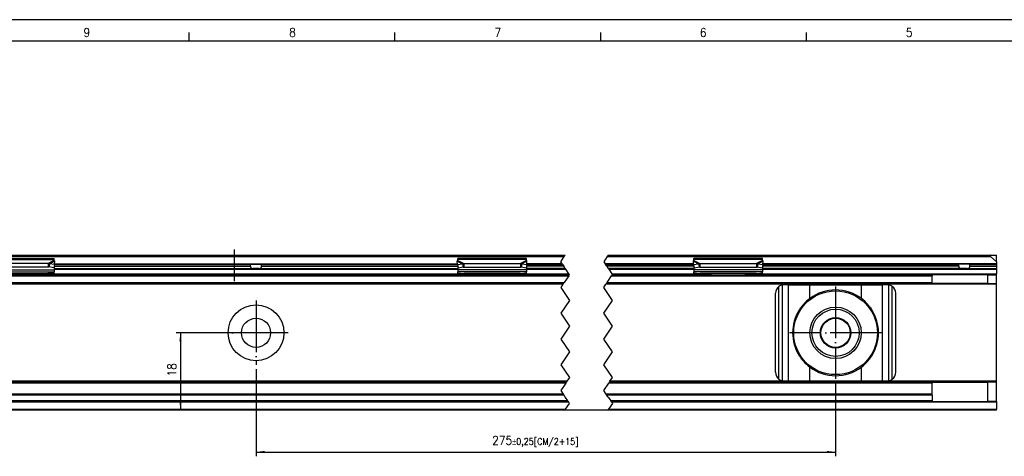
# Model space of a CAD drawing. Header units: millimetres. Extents: x -418 to 1225, y -151 to 443.
# Tile 38 of 52: x -6 to 223, y 342 to 443. Entities that reach past the tile are written whole.
import ezdxf

# ---------------------------------------------------------------- set-up
doc = ezdxf.new("R2010")
doc.units = ezdxf.units.MM
doc.linetypes.add('DOT_CENTER', pattern=[14, 12, -1, 0, -1])
doc.layers.add('1', color=7, linetype='Continuous')
doc.styles.add('CONVERTER_12', font='txt.shx', dxfattribs={"width": 0.9})
doc.dimstyles.new('ME10_DIM_10', dxfattribs={"dimtxt": 2, "dimasz": 2, "dimexe": 1, "dimexo": 1, "dimgap": 1, "dimtad": 1, "dimdsep": 46, "dimtxsty": 'CONVERTER_12', "dimsah": 1, "dimcen": 0.09, "dimclrd": 2, "dimclre": 2, "dimclrt": 2, "dimadec": 0, "dimazin": 0, "dimtfac": 1, "dimtdec": 4, "dimtix": 1, "dimtmove": 0, "dimatfit": 3, "dimfxl": 1, "dimtolj": 1, "dimtzin": 0, "dimarcsym": 0})
doc.dimstyles.new('ME10_DIM_14', dxfattribs={"dimtxt": 2, "dimasz": 2, "dimexe": 1, "dimexo": 1, "dimgap": 1, "dimtad": 1, "dimdsep": 46, "dimtxsty": 'CONVERTER_12', "dimsah": 1, "dimcen": 0.09, "dimclrd": 2, "dimclre": 2, "dimclrt": 2, "dimadec": 0, "dimazin": 0, "dimtol": 1, "dimtp": 0.25, "dimtm": 0.25, "dimtfac": 0.75, "dimtdec": 0, "dimtix": 1, "dimtmove": 0, "dimatfit": 3, "dimfxl": 1, "dimtolj": 1, "dimtzin": 0, "dimarcsym": 0})

# ---------------------------------------------------------------- blocks, each defined once
blk = doc.blocks.new('SOPORTE_SV2__2', base_point=(-123.4, 352.55))
at = {"color": 7, "linetype": 'Continuous'}
for p, q in [((-18.32, 388.3), (120.9, 388.3)), ((-18.09, 388.65), (121.13, 388.65)), ((-13.9, 387.82), (2.1, 387.82)), ((2.1, 387.61), (2.1, 387.82)), ((96.1, 387.61), (96.1, 387.82)), ((112.1, 387.82), (96.1, 387.82)), ((112.1, 387.61), (112.1, 387.82)), ((131.13, 388.65), (220.3, 388.65)), ((151.1, 387.61), (151.1, 387.82)), ((167.1, 387.82), (151.1, 387.82)), ((167.1, 387.61), (167.1, 387.82)), ((220.17, 388.3), (221.6, 387.1)), ((220.3, 388.65), (221.6, 388.65)), ((221.6, 387.1), (221.6, 388.65)), ((0.69, 386.7), (-12.49, 386.7)), ((0.69, 385.85), (-12.49, 385.85)), ((0.69, 386.7), (0.69, 386.19)), ((0.69, 386.19), (0.69, 385.85)), ((0.91, 386.17), (0.83, 385.88)), ((2.01, 385.7), (0.83, 385.88)), ((1.02, 386.61), (0.91, 386.17)), ((2.19, 386.43), (1.02, 386.61)), ((2.19, 386.43), (2.01, 385.7)), ((2.1, 387.43), (2.1, 387.61)), ((2.1, 386.08), (2.1, 385.21)), ((2.1, 385.55), (48.41, 385.55)), ((2.19, 386.43), (2.21, 387.23)), ((2.19, 386.55), (47.66, 386.55)), ((47.66, 386.55), (50.54, 386.55)), ((47.79, 386.05), (47.79, 386.35)), ((49.79, 385.55), (48.41, 385.55)), ((49.79, 385.55), (96.1, 385.55)), ((50.41, 386.05), (50.41, 386.35)), ((96.01, 386.55), (50.54, 386.55)), ((96.01, 386.43), (95.99, 387.23)), ((96.01, 386.43), (97.18, 386.61)), ((96.01, 386.43), (96.19, 385.7)), ((96.1, 387.43), (96.1, 387.61)), ((96.1, 386.08), (96.1, 385.21)), ((96.19, 385.7), (97.37, 385.88)), ((97.18, 386.61), (97.29, 386.17)), ((97.29, 386.17), (97.37, 385.88)), ((97.51, 386.7), (110.69, 386.7)), ((97.51, 386.7), (97.51, 386.19)), ((97.51, 386.19), (97.51, 385.85)), ((97.51, 385.85), (110.69, 385.85)), ((110.69, 386.7), (110.69, 386.19)), ((110.69, 386.19), (110.69, 385.85)), ((110.91, 386.17), (110.83, 385.88)), ((110.83, 385.88), (112.01, 385.7)), ((111.02, 386.61), (110.91, 386.17)), ((111.02, 386.61), (112.19, 386.43)), ((112.19, 386.43), (112.01, 385.7)), ((112.1, 387.43), (112.1, 387.61)), ((112.1, 386.08), (112.1, 385.21)), ((121.13, 385.55), (112.1, 385.55)), ((112.19, 386.43), (112.21, 387.23)), ((120.46, 386.55), (112.19, 386.55)), ((151.01, 386.55), (130.46, 386.55)), ((151.1, 385.55), (131.13, 385.55)), ((151.01, 386.43), (150.99, 387.23)), ((151.01, 386.43), (152.18, 386.61)), ((151.01, 386.43), (151.19, 385.7)), ((151.1, 387.43), (151.1, 387.61)), ((151.1, 386.08), (151.1, 385.21)), ((151.19, 385.7), (152.37, 385.88)), ((152.18, 386.61), (152.29, 386.17)), ((152.29, 386.17), (152.37, 385.88)), ((152.51, 386.7), (165.69, 386.7)), ((152.51, 386.7), (152.51, 386.19)), ((152.51, 386.19), (152.51, 385.85)), ((152.51, 385.85), (165.69, 385.85)), ((165.69, 386.7), (165.69, 386.19)), ((165.69, 386.19), (165.69, 385.85)), ((165.91, 386.17), (165.83, 385.88)), ((165.83, 385.88), (167.01, 385.7)), ((166.02, 386.61), (165.91, 386.17)), ((166.02, 386.61), (167.19, 386.43)), ((167.19, 386.43), (167.01, 385.7)), ((167.1, 387.43), (167.1, 387.61)), ((167.1, 386.08), (167.1, 385.21)), ((213.41, 385.55), (167.1, 385.55)), ((167.19, 386.43), (167.21, 387.23)), ((212.66, 386.55), (167.19, 386.55)), ((215.54, 386.55), (212.66, 386.55)), ((212.79, 386.05), (212.79, 386.35)), ((214.79, 385.55), (213.41, 385.55)), ((214.79, 385.55), (221.6, 385.55)), ((215.41, 386.05), (215.41, 386.35)), ((221.6, 386.55), (215.54, 386.55)), ((221.6, 387.1), (221.6, 386.6)), ((221.6, 386.55), (221.6, 386.6)), ((221.6, 386.55), (221.6, 386.35)), ((221.6, 386.35), (221.6, 386.05)), ((221.6, 386.05), (221.6, 385.55)), ((221.6, 385.35), (221.6, 385.55)), ((221.6, 385.35), (221.6, 384.25)), ((-13.9, 384.72), (2.1, 384.72)), ((-11.14, 384.05), (-0.66, 384.05)), ((0.61, 384.33), (-2.9, 384.06)), ((-0.66, 384.05), (0.61, 384.15)), ((2.1, 384.05), (-0.66, 384.05)), ((0.61, 384.33), (0.61, 384.22)), ((2.1, 385.21), (2.1, 384.72)), ((2.1, 384.44), (2.1, 384.72)), ((2.1, 384.44), (2.1, 384.26)), ((2.1, 384.26), (2.1, 384.05)), ((2.1, 384.05), (96.1, 384.05)), ((96.1, 385.21), (96.1, 384.72)), ((112.1, 384.72), (96.1, 384.72)), ((96.1, 384.44), (96.1, 384.72)), ((96.1, 384.44), (96.1, 384.26)), ((96.1, 384.26), (96.1, 384.05)), ((98.86, 384.05), (96.1, 384.05)), ((97.59, 384.33), (97.59, 384.22)), ((97.59, 384.33), (101.1, 384.06)), ((98.86, 384.05), (97.59, 384.15)), ((109.34, 384.05), (98.86, 384.05)), ((107.1, 384.06), (110.61, 384.33)), ((110.61, 384.15), (109.34, 384.05)), ((109.34, 384.05), (112.1, 384.05)), ((110.61, 384.22), (110.61, 384.33)), ((112.1, 385.21), (112.1, 384.72)), ((112.1, 384.44), (112.1, 384.72)), ((112.1, 384.44), (112.1, 384.26)), ((112.1, 384.26), (112.1, 384.05)), ((112.1, 384.05), (122.06, 384.05)), ((132.06, 384.05), (151.1, 384.05)), ((151.1, 385.21), (151.1, 384.72)), ((151.1, 384.44), (151.1, 384.72)), ((167.1, 384.72), (151.1, 384.72)), ((151.1, 384.44), (151.1, 384.26)), ((151.1, 384.26), (151.1, 384.05)), ((151.1, 384.05), (153.86, 384.05)), ((152.59, 384.33), (152.59, 384.22)), ((152.59, 384.33), (156.1, 384.06)), ((153.86, 384.05), (152.59, 384.15)), ((153.86, 384.05), (164.34, 384.05)), ((162.1, 384.06), (165.61, 384.33)), ((165.61, 384.15), (164.34, 384.05)), ((164.34, 384.05), (167.1, 384.05)), ((165.61, 384.22), (165.61, 384.33)), ((167.1, 385.21), (167.1, 384.72)), ((167.1, 384.44), (167.1, 384.72)), ((167.1, 384.44), (167.1, 384.26)), ((167.1, 384.26), (167.1, 384.05)), ((167.1, 384.05), (206.6, 384.05)), ((219.6, 384.05), (206.6, 384.05)), ((206.6, 384.05), (206.6, 383.85)), ((206.6, 382.25), (206.6, 383.85)), ((219.6, 384.05), (221.6, 384.05)), ((219.6, 382.05), (219.6, 384.05)), ((221.6, 384.05), (221.6, 384.25)), ((221.6, 382.05), (221.6, 384.05)), ((-18.49, 382.05), (120.73, 382.05)), ((130.73, 382.05), (206.6, 382.05)), ((173.17, 381.75), (172.1, 381.75)), ((173.17, 381.75), (178.09, 381.75)), ((178.09, 381.75), (190.11, 381.75)), ((190.11, 381.75), (195.03, 381.75)), ((196.1, 381.75), (195.03, 381.75)), ((206.6, 382.05), (206.6, 382.25)), ((219.6, 382.05), (206.6, 382.05)), ((219.6, 382.05), (221.6, 382.05)), ((221.6, 381.85), (221.6, 382.05)), ((221.6, 359.25), (221.6, 381.85)), ((170.1, 361.35), (170.1, 379.75)), ((198.1, 361.35), (198.1, 379.75)), ((121.4, 359.05), (-17.82, 359.05)), ((206.6, 359.05), (131.4, 359.05)), ((172.1, 359.35), (173.17, 359.35)), ((173.17, 359.35), (178.09, 359.35)), ((178.09, 359.35), (190.11, 359.35)), ((190.11, 359.35), (195.03, 359.35)), ((195.03, 359.35), (196.1, 359.35)), ((206.6, 359.05), (219.6, 359.05)), ((206.6, 359.05), (206.6, 358.85)), ((206.6, 356.27), (206.6, 358.85)), ((219.6, 354.55), (219.6, 359.05)), ((221.6, 359.05), (219.6, 359.05)), ((221.6, 359.05), (221.6, 359.25)), ((221.6, 354.55), (221.6, 359.05)), ((120.65, 356.27), (-18.56, 356.27)), ((206.6, 356.27), (130.65, 356.27)), ((206.6, 355.99), (206.6, 356.27)), ((206.6, 355.99), (206.6, 354.67)), ((121.8, 354.55), (-17.42, 354.55)), ((206.6, 354.55), (131.8, 354.55)), ((206.6, 354.55), (206.6, 354.67)), ((206.6, 354.55), (219.6, 354.55)), ((221.6, 354.55), (219.6, 354.55)), ((221.6, 354.55), (221.6, 354.35)), ((221.6, 354.35), (221.6, 352.75)), ((121.06, 352.55), (-18.15, 352.55)), ((221.6, 352.55), (131.06, 352.55)), ((221.6, 352.55), (221.6, 352.75))]:
    blk.add_line(p, q, dxfattribs=at)
at = {"color": 2, "linetype": 'DOT_CENTER'}
for p, q in [((120.1, 387.1), (120.9, 388.3)), ((120.9, 388.3), (121.13, 388.65)), ((130.9, 388.3), (130.1, 387.1)), ((131.13, 388.65), (130.9, 388.3)), ((120.43, 386.6), (120.1, 387.1)), ((120.46, 386.55), (120.43, 386.6)), ((120.46, 386.55), (120.6, 386.35)), ((120.6, 386.35), (120.8, 386.05)), ((121.13, 385.55), (120.8, 386.05)), ((121.13, 385.55), (121.26, 385.35)), ((122, 384.25), (121.26, 385.35)), ((130.1, 387.1), (130.43, 386.6)), ((130.43, 386.6), (130.46, 386.55)), ((130.6, 386.35), (130.46, 386.55)), ((130.8, 386.05), (130.6, 386.35)), ((130.8, 386.05), (131.13, 385.55)), ((131.26, 385.35), (131.13, 385.55)), ((131.26, 385.35), (132, 384.25)), ((121.93, 383.85), (120.86, 382.25)), ((121.93, 383.85), (122.06, 384.05)), ((122, 384.25), (122.1, 384.1)), ((122.1, 384.1), (122.06, 384.05)), ((130.86, 382.25), (131.93, 383.85)), ((132.06, 384.05), (131.93, 383.85)), ((132.1, 384.1), (132, 384.25)), ((132.06, 384.05), (132.1, 384.1)), ((120.6, 381.85), (120.1, 381.1)), ((120.1, 381.1), (122.1, 378.1)), ((120.73, 382.05), (120.6, 381.85)), ((120.73, 382.05), (120.86, 382.25)), ((130.1, 381.1), (130.6, 381.85)), ((132.1, 378.1), (130.1, 381.1)), ((130.6, 381.85), (130.73, 382.05)), ((130.86, 382.25), (130.73, 382.05)), ((122.1, 378.1), (120.1, 375.1)), ((130.1, 375.1), (132.1, 378.1)), ((120.1, 375.1), (122.1, 372.1)), ((132.1, 372.1), (130.1, 375.1)), ((122.1, 372.1), (120.1, 369.1)), ((130.1, 369.1), (132.1, 372.1)), ((120.1, 369.1), (122.1, 366.1)), ((132.1, 366.1), (130.1, 369.1)), ((122.1, 366.1), (120.1, 363.1)), ((130.1, 363.1), (132.1, 366.1)), ((120.1, 363.1), (122.1, 360.1)), ((132.1, 360.1), (130.1, 363.1)), ((122.1, 360.1), (121.53, 359.25)), ((131.53, 359.25), (132.1, 360.1)), ((121.26, 358.85), (120.1, 357.1)), ((121.26, 358.85), (121.4, 359.05)), ((121.53, 359.25), (121.4, 359.05)), ((130.1, 357.1), (131.26, 358.85)), ((131.4, 359.05), (131.26, 358.85)), ((131.4, 359.05), (131.53, 359.25)), ((120.1, 357.1), (120.65, 356.27)), ((120.84, 355.99), (120.65, 356.27)), ((121.06, 355.66), (120.84, 355.99)), ((121.06, 355.66), (121.19, 355.46)), ((130.65, 356.27), (130.1, 357.1)), ((130.84, 355.99), (130.65, 356.27)), ((131.06, 355.66), (130.84, 355.99)), ((131.19, 355.46), (131.06, 355.66)), ((121.72, 354.67), (121.19, 355.46)), ((121.2, 352.75), (122.1, 354.1)), ((121.8, 354.55), (121.72, 354.67)), ((121.8, 354.55), (121.93, 354.35)), ((122.1, 354.1), (121.93, 354.35)), ((131.19, 355.46), (131.72, 354.67)), ((132.1, 354.1), (131.2, 352.75)), ((131.72, 354.67), (131.8, 354.55)), ((131.93, 354.35), (131.8, 354.55)), ((131.93, 354.35), (132.1, 354.1)), ((121.06, 352.55), (121.2, 352.75)), ((131.2, 352.75), (131.06, 352.55))]:
    blk.add_line(p, q, dxfattribs=at)
at = {"color": 3, "linetype": 'Continuous'}
for p, q in [((130.9, 388.3), (220.17, 388.3)), ((-13.9, 387.61), (2.1, 387.61)), ((2.1, 387.43), (0.69, 386.7)), ((2.21, 387.23), (1.02, 386.61)), ((2.1, 386.05), (47.79, 386.05)), ((2.1, 385.35), (96.1, 385.35)), ((47.79, 386.35), (2.17, 386.35)), ((2.19, 386.6), (96.01, 386.6)), ((96.03, 386.35), (50.41, 386.35)), ((50.41, 386.05), (96.1, 386.05)), ((95.99, 387.23), (97.18, 386.61)), ((112.1, 387.61), (96.1, 387.61)), ((96.1, 387.43), (97.51, 386.7)), ((112.1, 387.43), (110.69, 386.7)), ((112.21, 387.23), (111.02, 386.61)), ((120.8, 386.05), (112.1, 386.05)), ((112.1, 385.35), (121.26, 385.35)), ((112.17, 386.35), (120.6, 386.35)), ((120.43, 386.6), (112.19, 386.6)), ((151.01, 386.6), (130.43, 386.6)), ((130.6, 386.35), (151.03, 386.35)), ((151.1, 386.05), (130.8, 386.05)), ((131.26, 385.35), (151.1, 385.35)), ((150.99, 387.23), (152.18, 386.61)), ((167.1, 387.61), (151.1, 387.61)), ((151.1, 387.43), (152.51, 386.7)), ((167.1, 387.43), (165.69, 386.7)), ((167.21, 387.23), (166.02, 386.61)), ((212.79, 386.05), (167.1, 386.05)), ((167.1, 385.35), (221.6, 385.35)), ((167.17, 386.35), (212.79, 386.35)), ((221.6, 386.6), (167.19, 386.6)), ((221.6, 386.35), (215.41, 386.35)), ((215.41, 386.05), (221.6, 386.05)), ((-17.29, 383.85), (121.93, 383.85)), ((-13.9, 385.21), (2.1, 385.21)), ((-12.41, 384.33), (0.61, 384.33)), ((0.61, 384.22), (0.61, 384.15)), ((2.1, 384.25), (96.1, 384.25)), ((112.1, 385.21), (96.1, 385.21)), ((110.61, 384.33), (97.59, 384.33)), ((97.59, 384.22), (97.59, 384.15)), ((110.61, 384.15), (110.61, 384.22)), ((112.1, 384.25), (122, 384.25)), ((131.93, 383.85), (206.6, 383.85)), ((132, 384.25), (151.1, 384.25)), ((167.1, 385.21), (151.1, 385.21)), ((165.61, 384.33), (152.59, 384.33)), ((152.59, 384.22), (152.59, 384.15)), ((165.61, 384.15), (165.61, 384.22)), ((167.1, 384.25), (221.6, 384.25)), ((120.6, 381.85), (-18.62, 381.85)), ((-18.35, 382.25), (120.86, 382.25)), ((221.6, 381.85), (130.6, 381.85)), ((130.86, 382.25), (206.6, 382.25)), ((170.9, 359.75), (170.9, 381.35)), ((171.7, 359.39), (171.7, 381.71)), ((173.17, 359.35), (173.17, 381.75)), ((178.09, 378.54), (178.09, 381.75)), ((190.11, 378.54), (190.11, 381.75)), ((195.03, 359.35), (195.03, 381.75)), ((196.5, 359.39), (196.5, 381.71)), ((197.3, 359.75), (197.3, 381.35)), ((178.09, 359.35), (178.09, 362.56)), ((190.11, 359.35), (190.11, 362.56)), ((121.26, 358.85), (-17.95, 358.85)), ((121.53, 359.25), (-17.69, 359.25)), ((206.6, 358.85), (131.26, 358.85)), ((221.6, 359.25), (131.53, 359.25)), ((120.84, 355.99), (-18.38, 355.99)), ((206.6, 355.99), (130.84, 355.99)), ((121.72, 354.67), (-17.5, 354.67)), ((121.93, 354.35), (-17.29, 354.35)), ((206.6, 354.67), (131.72, 354.67)), ((221.6, 354.35), (131.93, 354.35)), ((-18.02, 352.75), (121.2, 352.75)), ((131.2, 352.75), (221.6, 352.75))]:
    blk.add_line(p, q, dxfattribs=at)
at = {"color": 7, "linetype": 'Continuous'}
for centre, radius in [((184.1, 370.55), 9.75), ((49.1, 370.55), 6.5), ((184.1, 370.55), 6), ((49.1, 370.55), 3.4), ((184.1, 370.55), 5.5), ((184.1, 370.55), 3.55), ((184.1, 370.55), 3.4)]:
    blk.add_circle(centre, radius, dxfattribs=at)
for centre, radius, start, end in [((220.3, 388.45), 0.2, 90, 230), ((172.1, 379.75), 2, 126.8699, 180), ((172.1, 379.75), 2, 101.598, 126.8699), ((172.1, 379.75), 2, 90, 101.598), ((196.1, 379.75), 2, 78.402, 90), ((196.1, 379.75), 2, 53.1301, 78.402), ((196.1, 379.75), 2, 0, 53.1301), ((184.1, 370.55), 10, 126.924, 138.5708), ((184.1, 370.55), 10, 53.076, 126.924), ((184.1, 370.55), 10, 41.4292, 53.076), ((184.1, 370.55), 10, 148.2363, 211.7637), ((184.1, 370.55), 10, 328.2362, 31.7638), ((184.1, 370.55), 10, 221.4292, 233.076), ((184.1, 370.55), 10, 233.076, 306.924), ((184.1, 370.55), 10, 306.924, 318.5708), ((172.1, 361.35), 2, 180, 233.1301), ((196.1, 361.35), 2, 306.8699, 0), ((172.1, 361.35), 2, 233.1301, 258.402), ((172.1, 361.35), 2, 258.402, 270), ((196.1, 361.35), 2, 270, 281.598), ((196.1, 361.35), 2, 281.598, 306.8699)]:
    blk.add_arc(centre, radius, start, end, dxfattribs=at)
for points, knots in [([(1.02, 386.61), (0.99, 386.62), (0.94, 386.64), (0.85, 386.66), (0.77, 386.68), (0.71, 386.7), (0.69, 386.7)], [0, 0, 0, 0, 0.0837038, 0.1730262, 0.2556025, 0.3435202, 0.3435202, 0.3435202, 0.3435202]), ([(0.83, 385.88), (0.82, 385.88), (0.8, 385.87), (0.76, 385.86), (0.72, 385.85), (0.7, 385.85), (0.69, 385.85)], [0, 0, 0, 0, 0.0372861, 0.0751943, 0.1129244, 0.1512902, 0.1512902, 0.1512902, 0.1512902]), ([(2.21, 387.23), (2.2, 387.24), (2.18, 387.28), (2.16, 387.34), (2.13, 387.39), (2.11, 387.42), (2.1, 387.43)], [0, 0, 0, 0, 0.0583422, 0.1234865, 0.1837171, 0.2333289, 0.2333289, 0.2333289, 0.2333289]), ([(47.79, 386.35), (47.79, 386.35), (47.79, 386.35), (47.79, 386.37), (47.79, 386.39), (47.78, 386.41), (47.77, 386.43), (47.77, 386.45), (47.76, 386.47), (47.75, 386.48), (47.74, 386.5), (47.72, 386.52), (47.7, 386.53), (47.69, 386.54), (47.68, 386.55), (47.67, 386.55), (47.66, 386.55), (47.66, 386.55)], [0, 0, 0, 0, 0.0032229, 0.0063371, 0.0372094, 0.0632558, 0.0837865, 0.1045256, 0.1216971, 0.1392369, 0.1560878, 0.1863672, 0.2138771, 0.2261483, 0.2378619, 0.2480576, 0.25943, 0.25943, 0.25943, 0.25943]), ([(47.79, 386.05), (47.79, 386.03), (47.79, 385.98), (47.8, 385.91), (47.82, 385.85), (47.84, 385.79), (47.87, 385.74), (47.91, 385.7), (47.94, 385.67), (48, 385.63), (48.08, 385.59), (48.18, 385.56), (48.3, 385.55), (48.37, 385.55), (48.41, 385.55)], [0, 0, 0, 0, 0.0693061, 0.1388291, 0.202343, 0.2685697, 0.3256798, 0.3745349, 0.4256901, 0.4743191, 0.5783763, 0.6875939, 0.7989553, 0.9186609, 0.9186609, 0.9186609, 0.9186609]), ([(49.79, 385.55), (49.83, 385.55), (49.9, 385.55), (50.02, 385.56), (50.12, 385.59), (50.2, 385.63), (50.26, 385.67), (50.29, 385.7), (50.33, 385.74), (50.36, 385.79), (50.38, 385.85), (50.4, 385.9), (50.4, 385.94), (50.41, 385.98), (50.41, 386.01), (50.41, 386.04), (50.41, 386.05)], [0, 0, 0, 0, 0.1197056, 0.231067, 0.3402846, 0.4443418, 0.4929708, 0.544126, 0.5929811, 0.6500912, 0.7163179, 0.7798318, 0.8112529, 0.8486346, 0.8806659, 0.9187138, 0.9187138, 0.9187138, 0.9187138]), ([(50.54, 386.55), (50.54, 386.55), (50.53, 386.55), (50.52, 386.55), (50.51, 386.54), (50.5, 386.54), (50.49, 386.53), (50.48, 386.52), (50.47, 386.51), (50.46, 386.5), (50.45, 386.48), (50.44, 386.47), (50.43, 386.45), (50.42, 386.43), (50.42, 386.4), (50.41, 386.37), (50.41, 386.35), (50.41, 386.35), (50.41, 386.35)], [0, 0, 0, 0, 0.0095826, 0.0215685, 0.0332821, 0.0455533, 0.0601188, 0.0726779, 0.0876902, 0.1034046, 0.1187237, 0.1377951, 0.1564307, 0.1757059, 0.2137345, 0.2531175, 0.2563209, 0.2594546, 0.2594546, 0.2594546, 0.2594546]), ([(95.99, 387.23), (96, 387.25), (96.02, 387.28), (96.04, 387.34), (96.07, 387.39), (96.09, 387.42), (96.1, 387.43)], [0, 0, 0, 0, 0.0630544, 0.1234867, 0.1799191, 0.2333291, 0.2333291, 0.2333291, 0.2333291]), ([(97.18, 386.61), (97.21, 386.62), (97.27, 386.64), (97.35, 386.66), (97.43, 386.69), (97.49, 386.7), (97.51, 386.7)], [0, 0, 0, 0, 0.0909021, 0.1730263, 0.2585914, 0.3435203, 0.3435203, 0.3435203, 0.3435203]), ([(97.37, 385.88), (97.38, 385.88), (97.4, 385.87), (97.44, 385.86), (97.48, 385.85), (97.5, 385.85), (97.51, 385.85)], [0, 0, 0, 0, 0.0372861, 0.0751943, 0.1129244, 0.1512902, 0.1512902, 0.1512902, 0.1512902]), ([(110.69, 386.7), (110.71, 386.7), (110.77, 386.69), (110.85, 386.66), (110.94, 386.64), (110.99, 386.62), (111.02, 386.61)], [0, 0, 0, 0, 0.0849289, 0.1704941, 0.256711, 0.3435204, 0.3435204, 0.3435204, 0.3435204]), ([(110.69, 385.85), (110.7, 385.85), (110.72, 385.85), (110.76, 385.86), (110.8, 385.87), (110.82, 385.88), (110.83, 385.88)], [0, 0, 0, 0, 0.0383658, 0.0760959, 0.1140041, 0.1512902, 0.1512902, 0.1512902, 0.1512902]), ([(112.21, 387.23), (112.2, 387.25), (112.18, 387.28), (112.16, 387.34), (112.13, 387.39), (112.11, 387.42), (112.1, 387.43)], [0, 0, 0, 0, 0.0630544, 0.1234867, 0.1837173, 0.233329, 0.233329, 0.233329, 0.233329]), ([(150.99, 387.23), (151, 387.25), (151.02, 387.28), (151.04, 387.34), (151.07, 387.39), (151.09, 387.42), (151.1, 387.43)], [0, 0, 0, 0, 0.0630544, 0.1234867, 0.1837173, 0.233329, 0.233329, 0.233329, 0.233329]), ([(152.18, 386.61), (152.21, 386.62), (152.26, 386.64), (152.35, 386.66), (152.43, 386.69), (152.49, 386.7), (152.51, 386.7)], [0, 0, 0, 0, 0.0868093, 0.1730263, 0.2585915, 0.3435204, 0.3435204, 0.3435204, 0.3435204]), ([(152.37, 385.88), (152.38, 385.88), (152.4, 385.87), (152.44, 385.86), (152.48, 385.85), (152.5, 385.85), (152.51, 385.85)], [0, 0, 0, 0, 0.0372861, 0.0751943, 0.1129244, 0.1512902, 0.1512902, 0.1512902, 0.1512902]), ([(165.69, 386.7), (165.71, 386.7), (165.77, 386.69), (165.85, 386.66), (165.93, 386.64), (165.99, 386.62), (166.02, 386.61)], [0, 0, 0, 0, 0.0849289, 0.1704941, 0.2526182, 0.3435203, 0.3435203, 0.3435203, 0.3435203]), ([(165.69, 385.85), (165.7, 385.85), (165.72, 385.85), (165.76, 385.86), (165.8, 385.87), (165.82, 385.88), (165.83, 385.88)], [0, 0, 0, 0, 0.0383658, 0.0760959, 0.1140041, 0.1512902, 0.1512902, 0.1512902, 0.1512902]), ([(167.21, 387.23), (167.2, 387.24), (167.18, 387.28), (167.16, 387.34), (167.13, 387.39), (167.11, 387.42), (167.1, 387.43)], [0, 0, 0, 0, 0.0583422, 0.1234865, 0.1799189, 0.2333289, 0.2333289, 0.2333289, 0.2333289]), ([(212.79, 386.35), (212.79, 386.35), (212.79, 386.35), (212.79, 386.36), (212.79, 386.38), (212.78, 386.4), (212.78, 386.41), (212.77, 386.43), (212.77, 386.45), (212.76, 386.47), (212.75, 386.48), (212.74, 386.5), (212.73, 386.51), (212.72, 386.52), (212.71, 386.53), (212.7, 386.54), (212.69, 386.54), (212.68, 386.55), (212.67, 386.55), (212.66, 386.55), (212.66, 386.55)], [0, 0, 0, 0, 0.0032225, 0.006338, 0.0261841, 0.0458198, 0.0650336, 0.0838033, 0.1030782, 0.1217134, 0.1373316, 0.1561041, 0.1718183, 0.1868305, 0.2021447, 0.2139555, 0.2274725, 0.2379402, 0.2481359, 0.2595083, 0.2595083, 0.2595083, 0.2595083]), ([(212.79, 386.05), (212.79, 386.03), (212.79, 385.98), (212.8, 385.91), (212.82, 385.85), (212.84, 385.79), (212.87, 385.74), (212.91, 385.7), (212.94, 385.67), (213, 385.63), (213.08, 385.59), (213.18, 385.56), (213.3, 385.55), (213.37, 385.55), (213.41, 385.55)], [0, 0, 0, 0, 0.0693078, 0.1388324, 0.2023466, 0.2685737, 0.3256808, 0.3745339, 0.4256904, 0.4743204, 0.5783768, 0.6875935, 0.798955, 0.9186607, 0.9186607, 0.9186607, 0.9186607]), ([(214.79, 385.55), (214.83, 385.55), (214.9, 385.55), (215.02, 385.56), (215.12, 385.59), (215.2, 385.63), (215.26, 385.67), (215.29, 385.7), (215.33, 385.74), (215.36, 385.79), (215.38, 385.85), (215.4, 385.91), (215.41, 385.98), (215.41, 386.03), (215.41, 386.05)], [0, 0, 0, 0, 0.1197057, 0.2310672, 0.3402839, 0.4443402, 0.4929703, 0.5441268, 0.5929799, 0.650087, 0.71865, 0.7798266, 0.8493512, 0.9186591, 0.9186591, 0.9186591, 0.9186591]), ([(215.54, 386.55), (215.54, 386.55), (215.53, 386.55), (215.52, 386.55), (215.51, 386.54), (215.5, 386.54), (215.49, 386.53), (215.48, 386.52), (215.47, 386.51), (215.46, 386.5), (215.45, 386.48), (215.44, 386.47), (215.43, 386.45), (215.42, 386.43), (215.42, 386.4), (215.41, 386.37), (215.41, 386.35), (215.41, 386.35), (215.41, 386.35)], [0, 0, 0, 0, 0.0106385, 0.0215687, 0.0342956, 0.045553, 0.0587806, 0.0726781, 0.0861633, 0.1034043, 0.1202553, 0.1377953, 0.1549666, 0.1757052, 0.2137337, 0.2531165, 0.2562321, 0.2594545, 0.2594545, 0.2594545, 0.2594545]), ([(2.1, 384.44), (1.98, 384.43), (1.73, 384.42), (1.35, 384.39), (0.98, 384.36), (0.73, 384.34), (0.61, 384.33)], [0, 0, 0, 0, 0.373742, 0.74735, 1.121197, 1.494893, 1.494893, 1.494893, 1.494893]), ([(0.61, 384.15), (0.73, 384.16), (0.98, 384.18), (1.35, 384.2), (1.73, 384.23), (1.98, 384.25), (2.1, 384.26)], [0, 0, 0, 0, 0.373648, 0.747439, 1.120992, 1.494694, 1.494694, 1.494694, 1.494694]), ([(96.1, 384.44), (96.22, 384.43), (96.47, 384.42), (96.85, 384.39), (97.22, 384.36), (97.47, 384.34), (97.59, 384.33)], [0, 0, 0, 0, 0.373742, 0.74735, 1.121191, 1.494893, 1.494893, 1.494893, 1.494893]), ([(97.59, 384.15), (97.47, 384.16), (97.22, 384.18), (96.85, 384.2), (96.47, 384.23), (96.22, 384.25), (96.1, 384.26)], [0, 0, 0, 0, 0.373648, 0.747439, 1.120992, 1.494694, 1.494694, 1.494694, 1.494694]), ([(110.61, 384.33), (110.73, 384.34), (110.98, 384.36), (111.35, 384.39), (111.73, 384.42), (111.98, 384.43), (112.1, 384.44)], [0, 0, 0, 0, 0.373696, 0.747543, 1.121151, 1.494893, 1.494893, 1.494893, 1.494893]), ([(112.1, 384.26), (111.98, 384.25), (111.73, 384.23), (111.35, 384.2), (110.98, 384.18), (110.73, 384.16), (110.61, 384.15)], [0, 0, 0, 0, 0.373697, 0.747255, 1.121052, 1.494694, 1.494694, 1.494694, 1.494694]), ([(151.1, 384.44), (151.22, 384.43), (151.47, 384.42), (151.85, 384.39), (152.22, 384.36), (152.47, 384.34), (152.59, 384.33)], [0, 0, 0, 0, 0.373742, 0.74735, 1.121197, 1.494893, 1.494893, 1.494893, 1.494893]), ([(152.59, 384.15), (152.47, 384.16), (152.22, 384.18), (151.85, 384.2), (151.47, 384.23), (151.22, 384.25), (151.1, 384.26)], [0, 0, 0, 0, 0.373642, 0.747439, 1.120997, 1.494694, 1.494694, 1.494694, 1.494694]), ([(165.61, 384.33), (165.73, 384.34), (165.98, 384.36), (166.35, 384.39), (166.73, 384.42), (166.98, 384.43), (167.1, 384.44)], [0, 0, 0, 0, 0.373701, 0.747543, 1.121146, 1.494893, 1.494893, 1.494893, 1.494893]), ([(167.1, 384.26), (166.98, 384.25), (166.73, 384.23), (166.35, 384.2), (165.98, 384.18), (165.73, 384.16), (165.61, 384.15)], [0, 0, 0, 0, 0.373702, 0.747255, 1.121047, 1.494694, 1.494694, 1.494694, 1.494694]), ([(175.6, 375.81), (175.68, 375.93), (175.84, 376.16), (176.09, 376.5), (176.34, 376.84), (176.52, 377.06), (176.6, 377.17)], [0, 0, 0, 0, 0.425548, 0.842522, 1.267064, 1.685169, 1.685169, 1.685169, 1.685169]), ([(191.6, 377.17), (191.68, 377.06), (191.86, 376.84), (192.11, 376.5), (192.36, 376.16), (192.52, 375.93), (192.6, 375.81)], [0, 0, 0, 0, 0.418104, 0.842646, 1.25962, 1.685167, 1.685167, 1.685167, 1.685167]), ([(176.6, 363.93), (176.52, 364.04), (176.34, 364.26), (176.09, 364.6), (175.84, 364.94), (175.68, 365.17), (175.6, 365.29)], [0, 0, 0, 0, 0.418104, 0.842647, 1.259621, 1.685169, 1.685169, 1.685169, 1.685169]), ([(192.6, 365.29), (192.52, 365.17), (192.36, 364.94), (192.11, 364.6), (191.86, 364.26), (191.68, 364.04), (191.6, 363.93)], [0, 0, 0, 0, 0.425548, 0.842521, 1.267063, 1.685167, 1.685167, 1.685167, 1.685167])]:
    blk.add_open_spline(points, degree=3, knots=knots, dxfattribs=at)
at = {"layer": '1', "color": 2, "linetype": 'DOT_CENTER'}
for p, q in [((184.1, 381.3), (184.1, 359.8)), ((49.1, 378.05), (49.1, 363.05)), ((56.6, 370.55), (41.6, 370.55)), ((194.85, 370.55), (173.35, 370.55))]:
    blk.add_line(p, q, dxfattribs=at)
blk = doc.blocks.new('*D77')
at = {"layer": '1', "color": 2, "linetype": 'Continuous'}
for p, q in [((55.6, 370.55), (30.5, 370.55)), ((31.5, 370.55), (31.5, 352.55)), ((220.6, 352.55), (30.5, 352.55))]:
    blk.add_line(p, q, dxfattribs=at)
at = {"layer": '1', "color": 2}
for points in [[(31.76, 368.55), (31.24, 368.55), (31.5, 370.55)], [(31.24, 354.55), (31.76, 354.55), (31.5, 352.55)]]:
    blk.add_solid(points, dxfattribs=at)
at = {"layer": '1', "color": 2, "insert": (30.5, 360.35), "char_height": 2, "attachment_point": 7, "rotation": 90, "line_spacing_factor": 0.60024, "style": 'CONVERTER_12'}
blk.add_mtext('18', dxfattribs=at)
blk = doc.blocks.new('*D81')
at = {"layer": '1', "color": 2, "linetype": 'Continuous'}
for p, q in [((49.1, 362.05), (49.1, 341.77)), ((184.1, 358.8), (184.1, 341.77)), ((49.1, 342.77), (184.1, 342.77))]:
    blk.add_line(p, q, dxfattribs=at)
at = {"layer": '1', "color": 2}
for points in [[(51.1, 343.03), (51.1, 342.51), (49.1, 342.77)], [(182.1, 342.51), (182.1, 343.03), (184.1, 342.77)]]:
    blk.add_solid(points, dxfattribs=at)
at = {"layer": '1', "color": 2, "insert": (104.11, 343.97), "char_height": 2, "attachment_point": 7, "rotation": 0.0001, "line_spacing_factor": 0.60024, "style": 'CONVERTER_12'}
blk.add_mtext('\\C2;\\C2;\\C2;275\\C2;\\H1.5;{\\Fgdt;`}0,25\\C2;[CM/2+15]', dxfattribs=at)
blk = doc.blocks.new('_A1', base_point=(416.98, -145.5))
at = {"layer": '1', "color": 2, "linetype": 'Continuous'}
for p, q in [((421.98, 443.5), (-418.02, 443.5)), ((33.45, 440.5), (33.45, 438.5)), ((81.39, 440.5), (81.39, 438.5)), ((129.33, 440.5), (129.33, 438.5)), ((177.27, 440.5), (177.27, 438.5))]:
    blk.add_line(p, q, dxfattribs=at)
at = {"layer": '1', "color": 7, "linetype": 'Continuous'}
blk.add_line((416.98, 438.5), (-398.02, 438.5), dxfattribs=at)
at = {"layer": '1', "color": 2, "char_height": 2, "attachment_point": 4, "line_spacing_factor": 1.20048, "style": 'CONVERTER_12'}
for s, insert in [('9', (8.9, 440.52)), ('8', (56.83, 440.52)), ('7', (104.63, 440.52)), ('6', (152.49, 440.52)), ('5', (200.46, 440.52))]:
    blk.add_mtext(s, dxfattribs=dict(at, insert=insert))
blk = doc.blocks.new('Front3', base_point=(-35.9, 370.6))
at = {"layer": '1', "color": 2, "linetype": 'DOT_CENTER'}
blk.add_line((44.1, 382.584), (44.1, 389.94), dxfattribs=at)
blk.add_blockref('SOPORTE_SV2__2', (-123.4, 352.55))
at = {"layer": '1'}
dim = blk.add_linear_dim(base=(31.5, 370.55), p1=(221.6, 352.55), p2=(56.6, 370.55), angle=90, dimstyle='ME10_DIM_10', dxfattribs=at)
dim.commit()
dim.dimension.update_dxf_attribs({"geometry": '*D77', "text_midpoint": (29.5, 361.55), "text_rotation": 90})
dim = blk.add_linear_dim(base=(49.1, 342.77), p1=(184.1, 359.8), p2=(49.1, 363.05), text='<>[CM/2+15]', dimstyle='ME10_DIM_14', override={"dimpost": '<>[CM/2+15]'}, dxfattribs=at)
dim.commit()
dim.dimension.update_dxf_attribs({"geometry": '*D81', "text_midpoint": (116.6, 344.97), "text_rotation": 0.00014})

msp = doc.modelspace()

# ---------------------------------------------------------------- block references
for name, p in [('_A1', (416.98, -145.5)), ('Front3', (-35.9, 370.6))]:
    msp.add_blockref(name, p)

doc.saveas('drawing.dxf')
